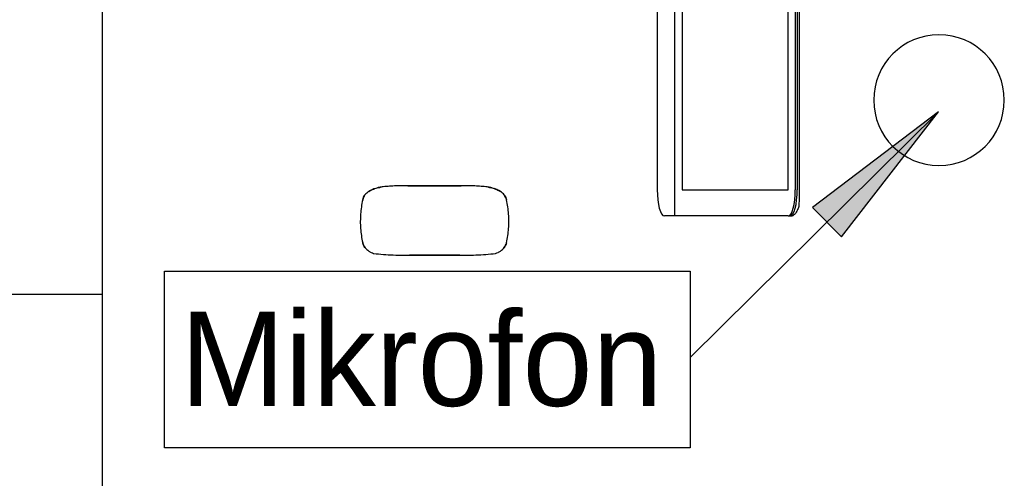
# Model space of a CAD drawing. Header units: centimetres. Extents: x -1062 to 5388, y 1642 to 2943.
# Tile 75 of 90: x 4694 to 4770, y 2466 to 2501. Entities that reach past the tile are written whole.
import ezdxf

# ---------------------------------------------------------------- set-up
doc = ezdxf.new("R2010")
doc.units = ezdxf.units.CM
for name, color, linetype in [('M-XREF', 252, 'Continuous'), ('XREF$0$Meble', 8, 'Continuous'), ('XREF$0$Notatki tekstowe', 8, 'Continuous'), ('XREF$0$Notatki tekstowe-1', 8, 'Continuous'), ('XREF$0$Wyposażenie elektryczne', 8, 'Continuous')]:
    doc.layers.add(name, color=color, linetype=linetype)
doc.styles.add('XREF$0$Arial', font='txt', dxfattribs={"height": 7.2})

# ---------------------------------------------------------------- blocks, each defined once
blk = doc.blocks.new('XREF$0$Bimroom_Collection_Dining_Chair_2022 - Dining Chair-775751-Aranżacja_01')
at = {"layer": 'XREF$0$Meble'}
for p, q in [((-22.5, 9.507), (-22.5, -17)), ((22.5, -17), (22.5, 9.507)), ((-22.5, -17), (-18, -17)), ((-22.5, -17.2), (-22.5, -23.696)), ((-18.2, -17), (-22.3, -17)), ((-18, -17), (-18, -20.677)), ((-18, -23.696), (-18, -17.2)), ((18, -17), (22.5, -17)), ((18, -20.677), (18, -17)), ((18, -17.2), (18, -23.696)), ((22.3, -17), (18.2, -17)), ((22.5, -23.696), (22.5, -17.2)), ((22.5, -17.2), (22.5, -23.696)), ((18, -20.674), (-18, -20.674)), ((-18, -20.674), (-18, -20.677)), ((-18, -23.696), (-18, -20.677)), ((18, -20.677), (18, -20.674)), ((18, -20.677), (18, -23.696)), ((-22.5, -21.3), (-22.5, -23.696)), ((22.5, -23.696), (22.5, -21.3)), ((-22.5, -27.712), (-22.5, -23.696)), ((-22.3, -23.5), (-18.2, -23.5)), ((-18, -23.696), (-18, -27.712)), ((18, -27.712), (18, -23.696)), ((18.2, -23.5), (22.3, -23.5)), ((22.5, -23.696), (22.5, -27.712)), ((-18, -26.498), (-18, -24.42)), ((18, -24.42), (18, -26.498)), ((-18, -26.67), (18, -26.67)), ((-22.5, -27.712), (-22.5, -27.8)), ((-22.5, -27.712), (-22.5, -27.8)), ((-18, -27.8), (-18, -27.712)), ((18, -27.712), (18, -27.8)), ((18, -27.712), (18, -27.8)), ((22.5, -27.8), (22.5, -27.712)), ((-18.2, -27.908), (-22.3, -27.908)), ((-18.2, -28), (-22.3, -28)), ((22.3, -27.908), (18.2, -27.908)), ((22.3, -28), (18.2, -28))]:
    blk.add_line(p, q, dxfattribs=at)
for centre, start, end in [((-22.3, -17.2), 115.71429, 180), ((-22.3, -17.2), 115.71429, 180), ((-22.3, -17.2), 90, 102.85714), ((-18.2, -17.2), 77.14286, 90), ((-18.2, -17.2), 77.14286, 90), ((-18.2, -17.2), 0, 64.28571), ((-18.2, -17.2), 360, 64.28571), ((18.2, -17.2), 115.71429, 180), ((18.2, -17.2), 115.71429, 180), ((18.2, -17.2), 90, 102.85714), ((18.2, -17.2), 90, 102.85714), ((22.3, -17.2), 77.14286, 90), ((22.3, -17.2), 0, 64.28571), ((22.3, -17.2), 0, 64.28571), ((-22.3, -21.3), 192.85714, 218.57143), ((-22.3, -21.3), 192.85714, 218.57143), ((-18.2, -21.3), 321.42857, 0), ((-18.2, -21.3), 321.42857, 347.14286), ((18.2, -21.3), 192.85714, 218.57143), ((18.2, -21.3), 192.85714, 218.57143), ((22.3, -21.3), 321.42857, 0), ((22.3, -21.3), 321.42857, 0), ((-22.3, -27.8), 180, 270), ((-18.2, -27.8), 270, 0), ((18.2, -27.8), 180, 270), ((22.3, -27.8), 270, 0)]:
    blk.add_arc(centre, 0.2, start, end, dxfattribs=at)
for points, knots in [([(-22.3, -16.8), (-22.318, -16.817), (-22.344, -16.844), (-22.377, -16.877), (-22.396, -16.896), (-22.411, -16.911), (-22.425, -16.925), (-22.442, -16.942), (-22.459, -16.959), (-22.474, -16.974), (-22.485, -16.985), (-22.497, -16.997), (-22.5, -17), (-22.5, -17)], [0, 0, 0, 0, 0.166667, 0.25, 0.333333, 0.375, 0.416667, 0.5, 0.583333, 0.666667, 0.75, 0.833333, 1, 1, 1, 1]), ([(-17.8, -16.8), (-17.817, -16.818), (-17.844, -16.844), (-17.877, -16.877), (-17.896, -16.896), (-17.911, -16.911), (-17.925, -16.925), (-17.942, -16.942), (-17.959, -16.959), (-17.974, -16.974), (-17.985, -16.985), (-17.997, -16.997), (-18, -17), (-18, -17)], [0, 0, 0, 0, 0.166667, 0.25, 0.333333, 0.375, 0.416667, 0.5, 0.583333, 0.666667, 0.75, 0.833333, 1, 1, 1, 1]), ([(17.8, -16.8), (17.818, -16.817), (17.844, -16.844), (17.877, -16.877), (17.896, -16.896), (17.911, -16.911), (17.925, -16.925), (17.942, -16.942), (17.959, -16.959), (17.974, -16.974), (17.985, -16.985), (17.997, -16.997), (18, -17), (18, -17)], [0, 0, 0, 0, 0.166667, 0.25, 0.333333, 0.375, 0.416667, 0.5, 0.583333, 0.666667, 0.75, 0.833333, 1, 1, 1, 1]), ([(22.3, -16.8), (22.317, -16.818), (22.344, -16.844), (22.377, -16.877), (22.396, -16.896), (22.411, -16.911), (22.425, -16.925), (22.442, -16.942), (22.459, -16.959), (22.474, -16.974), (22.485, -16.985), (22.497, -16.997), (22.5, -17), (22.5, -17)], [0, 0, 0, 0, 0.166667, 0.25, 0.333333, 0.375, 0.416667, 0.5, 0.583333, 0.666667, 0.75, 0.833333, 1, 1, 1, 1]), ([(-22.5, -23.696), (-22.5, -23.673), (-22.492, -23.63), (-22.463, -23.577), (-22.425, -23.541), (-22.374, -23.51), (-22.33, -23.5), (-22.3, -23.5)], [-1, -1, -1, -1, -0.785714, -0.571429, -0.428571, -0.285714, 0, 0, 0, 0]), ([(-18.2, -23.5), (-18.177, -23.5), (-18.133, -23.507), (-18.08, -23.536), (-18.043, -23.572), (-18.01, -23.622), (-18, -23.666), (-18, -23.696)], [-1, -1, -1, -1, -0.785714, -0.571429, -0.428571, -0.285714, 0, 0, 0, 0]), ([(18, -23.696), (18, -23.673), (18.008, -23.63), (18.037, -23.577), (18.075, -23.541), (18.126, -23.51), (18.17, -23.5), (18.2, -23.5)], [-1, -1, -1, -1, -0.785714, -0.571429, -0.428571, -0.285714, 0, 0, 0, 0]), ([(22.3, -23.5), (22.323, -23.5), (22.367, -23.507), (22.42, -23.536), (22.457, -23.572), (22.49, -23.622), (22.5, -23.666), (22.5, -23.696)], [-1, -1, -1, -1, -0.785714, -0.571429, -0.428571, -0.285714, 0, 0, 0, 0]), ([(-22.3, -27.908), (-22.323, -27.908), (-22.367, -27.901), (-22.42, -27.872), (-22.457, -27.836), (-22.49, -27.786), (-22.5, -27.742), (-22.5, -27.712)], [-1, -1, -1, -1, -0.785714, -0.571429, -0.428571, -0.285714, 0, 0, 0, 0]), ([(-18, -27.712), (-18, -27.735), (-18.008, -27.778), (-18.037, -27.831), (-18.075, -27.867), (-18.126, -27.898), (-18.17, -27.908), (-18.2, -27.908)], [-1, -1, -1, -1, -0.785714, -0.571429, -0.428571, -0.285714, 0, 0, 0, 0]), ([(18.2, -27.908), (18.177, -27.908), (18.133, -27.901), (18.08, -27.872), (18.043, -27.836), (18.01, -27.786), (18, -27.742), (18, -27.712)], [-1, -1, -1, -1, -0.785714, -0.571429, -0.428571, -0.285714, 0, 0, 0, 0]), ([(22.5, -27.712), (22.5, -27.735), (22.492, -27.778), (22.463, -27.831), (22.425, -27.867), (22.374, -27.898), (22.33, -27.908), (22.3, -27.908)], [-1, -1, -1, -1, -0.785714, -0.571429, -0.428571, -0.285714, 0, 0, 0, 0])]:
    blk.add_open_spline(points, degree=3, knots=knots, dxfattribs=at)
blk = doc.blocks.new('XREF$0$Blocks_iMac_F00817EN - Unique-593891-Aranżacja_01')
at = {"layer": 'XREF$0$Wyposażenie elektryczne'}
for p, q in [((-28, 14.361), (28, 14.361)), ((-28, 14.216), (28, 14.216)), ((-28, 14.216), (28, 14.216)), ((-28, 14.072), (28, 14.072)), ((30, 13.674), (30, 13.818)), ((30, 13.674), (30, 13.818)), ((30, 13.53), (30, 13.674)), ((28, 13.528), (-28, 13.528)), ((28, 5.398), (28, 13.528)), ((30, 13.53), (30, 4.857)), ((-28, 5.398), (28, 5.398)), ((30, 4.857), (-30, 4.857)), ((30, 4.857), (-30, 4.857)), ((30, 4.857), (30, 4.044)), ((-28, 3.502), (28, 3.502)), ((27.699, -11.097), (27.699, -12.139)), ((32.997, -12.14), (32.997, -11.093)), ((27.699, -12.139), (27.699, -14.951)), ((32.997, -14.95), (32.997, -12.14)), ((27.699, -14.951), (27.699, -15.993)), ((32.997, -15.997), (32.997, -14.95))]:
    blk.add_line(p, q, dxfattribs=at)
for centre, start_param, end_param in [((28, 13.674), 0, 1.570796), ((28, 13.674), 0, 1.570796), ((28, 13.53), 0, 1.570796), ((28, 4.044), 4.712389, 6.283185)]:
    blk.add_ellipse(centre, major_axis=(2, 0), ratio=0.271091, start_param=start_param, end_param=end_param, dxfattribs=at)
for points in [[(28, 14.361), (28.158, 14.361), (28.463, 14.36), (28.905, 14.355), (29.16, 14.349), (29.28, 14.346)], [(29.28, 14.346), (29.393, 14.303), (29.594, 14.216), (29.825, 14.078), (29.968, 13.942), (30, 13.859), (30, 13.818)], [(28.772, -8.042), (28.703, -8.058), (28.573, -8.102), (28.397, -8.207), (28.248, -8.342), (28.171, -8.446), (28.137, -8.503)], [(28.772, -8.042), (28.703, -8.058), (28.573, -8.102), (28.455, -8.172), (28.401, -8.212)], [(28.401, -8.212), (28.455, -8.172), (28.573, -8.102), (28.703, -8.058), (28.772, -8.042)], [(28.446, -8.18), (28.496, -8.147), (28.601, -8.092), (28.714, -8.055), (28.772, -8.042)], [(32.056, -8.042), (31.695, -7.96), (30.97, -7.851), (29.856, -7.851), (29.132, -7.96), (28.772, -8.042)], [(32.056, -8.042), (32.094, -8.051), (32.168, -8.072), (32.239, -8.101), (32.274, -8.118)], [(32.428, -8.212), (32.374, -8.172), (32.256, -8.102), (32.125, -8.058), (32.056, -8.042)], [(32.056, -8.042), (32.125, -8.058), (32.256, -8.102), (32.373, -8.172), (32.427, -8.212)], [(32.691, -8.503), (32.657, -8.446), (32.58, -8.342), (32.432, -8.207), (32.255, -8.102), (32.125, -8.058), (32.056, -8.042)], [(32.44, -8.221), (32.389, -8.182), (32.333, -8.147), (32.274, -8.118)], [(28.137, -8.503), (28.036, -8.673), (27.874, -9.029), (27.795, -9.415), (27.775, -9.616)], [(32.876, -8.879), (32.85, -8.814), (32.794, -8.686), (32.727, -8.563), (32.691, -8.503)], [(27.775, -9.616), (27.761, -9.777), (27.734, -10.102), (27.712, -10.43), (27.702, -10.595)], [(27.826, -9.291), (27.815, -9.342), (27.795, -9.447), (27.781, -9.559), (27.775, -9.616)], [(27.813, -9.411), (27.817, -9.371), (27.822, -9.331), (27.826, -9.291)], [(27.825, -9.294), (27.821, -9.334), (27.817, -9.373), (27.813, -9.413)], [(27.858, -9.162), (27.846, -9.205), (27.835, -9.25), (27.825, -9.294)], [(27.826, -9.291), (27.835, -9.247), (27.846, -9.203), (27.858, -9.16)], [(27.702, -10.595), (27.702, -11.077), (27.702, -12.055), (27.721, -13.545), (27.702, -15.034), (27.702, -16.012), (27.702, -16.493)], [(27.7, -12.674), (27.7, -12.963), (27.697, -13.544), (27.7, -14.124), (27.7, -14.413)], [(27.702, -16.493), (27.712, -16.658), (27.734, -16.987), (27.761, -17.311), (27.775, -17.473)], [(27.775, -17.473), (27.795, -17.673), (27.874, -18.059), (28.036, -18.415), (28.137, -18.586)], [(27.775, -17.473), (27.781, -17.53), (27.795, -17.641), (27.814, -17.746), (27.825, -17.797)], [(27.813, -17.675), (27.817, -17.714), (27.821, -17.754), (27.825, -17.793)], [(27.825, -17.797), (27.821, -17.757), (27.817, -17.717), (27.813, -17.676)], [(27.825, -17.793), (27.835, -17.838), (27.846, -17.883), (27.858, -17.927)], [(27.858, -17.928), (27.846, -17.885), (27.835, -17.841), (27.825, -17.797)], [(28.137, -18.586), (28.171, -18.642), (28.248, -18.747), (28.396, -18.882), (28.573, -18.987), (28.703, -19.031), (28.772, -19.047)], [(32.056, -19.047), (32.125, -19.031), (32.255, -18.987), (32.432, -18.882), (32.58, -18.747), (32.657, -18.643), (32.691, -18.586)], [(32.691, -18.586), (32.727, -18.525), (32.794, -18.402), (32.85, -18.275), (32.876, -18.21)], [(28.401, -18.877), (28.455, -18.917), (28.573, -18.987), (28.703, -19.031), (28.772, -19.047)], [(28.772, -19.047), (28.703, -19.031), (28.572, -18.987), (28.455, -18.917), (28.401, -18.877)], [(28.772, -19.047), (28.714, -19.033), (28.601, -18.997), (28.496, -18.942), (28.446, -18.909)], [(28.772, -19.047), (29.132, -19.129), (29.856, -19.237), (30.97, -19.238), (31.695, -19.129), (32.056, -19.047)], [(32.056, -19.047), (32.125, -19.031), (32.256, -18.987), (32.373, -18.917), (32.427, -18.877)], [(32.427, -18.877), (32.373, -18.917), (32.255, -18.987), (32.125, -19.031), (32.056, -19.047)], [(32.274, -18.97), (32.239, -18.987), (32.168, -19.017), (32.094, -19.038), (32.056, -19.047)], [(32.274, -18.97), (32.333, -18.941), (32.389, -18.907), (32.44, -18.868)]]:
    blk.add_open_spline(points, degree=3, dxfattribs=at)
for points, knots in [([(27.915, -8.977), (27.926, -8.946), (27.987, -8.783), (28.064, -8.626), (28.137, -8.503)], [0.3821306, 0.3821306, 0.3821306, 0.3821306, 0.5, 1, 1, 1, 1]), ([(28.137, -8.503), (28.064, -8.626), (27.987, -8.783), (27.926, -8.946), (27.916, -8.976)], [0, 0, 0, 0, 0.5, 0.613158, 0.613158, 0.613158, 0.613158]), ([(32.876, -18.21), (32.905, -17.965), (32.951, -17.47), (32.997, -16.707), (33.001, -16.059), (32.995, -15.535), (32.992, -15.139), (32.99, -14.742), (32.985, -14.211), (32.979, -13.544), (32.985, -12.878), (32.99, -12.347), (32.992, -11.949), (32.995, -11.554), (33.001, -11.029), (32.997, -10.381), (32.951, -9.619), (32.904, -9.123), (32.876, -8.879)], [0, 0, 0, 0, 0.083333, 0.166667, 0.25, 0.291667, 0.333333, 0.375, 0.416667, 0.5, 0.583333, 0.625, 0.666667, 0.708333, 0.75, 0.833333, 0.916667, 1, 1, 1, 1]), ([(27.698, -11.503), (27.697, -11.605), (27.697, -11.993), (27.699, -12.384), (27.7, -12.674)], [0.2644967, 0.2644967, 0.2644967, 0.2644967, 0.3, 0.4, 0.4, 0.4, 0.4]), ([(27.698, -15.587), (27.697, -15.485), (27.697, -15.096), (27.701, -14.415), (27.697, -13.544), (27.701, -12.672), (27.697, -11.993), (27.697, -11.605), (27.698, -11.505)], [0.2643759, 0.2643759, 0.2643759, 0.2643759, 0.3, 0.4, 0.5, 0.6, 0.7, 0.7350492, 0.7350492, 0.7350492, 0.7350492]), ([(32.995, -13.543), (32.995, -13.256), (32.998, -12.826), (33, -12.255), (32.997, -11.899), (32.996, -11.687), (32.995, -11.617)], [0.5, 0.5, 0.5, 0.5, 0.5833333, 0.625, 0.6666667, 0.6874323, 0.6874323, 0.6874323, 0.6874323]), ([(32.995, -11.618), (32.996, -11.689), (32.997, -11.901), (33, -12.257), (32.998, -12.828), (32.995, -13.258), (32.995, -13.545)], [0.3125011, 0.3125011, 0.3125011, 0.3125011, 0.3333333, 0.375, 0.4166667, 0.5, 0.5, 0.5, 0.5]), ([(32.995, -15.471), (32.996, -15.4), (32.997, -15.187), (33, -14.831), (32.998, -14.26), (32.995, -13.83), (32.995, -13.543)], [0.3124442, 0.3124442, 0.3124442, 0.3124442, 0.3333333, 0.375, 0.4166667, 0.5, 0.5, 0.5, 0.5]), ([(32.995, -13.545), (32.995, -13.832), (32.998, -14.262), (33, -14.833), (32.997, -15.188), (32.996, -15.401), (32.995, -15.472)], [0.5, 0.5, 0.5, 0.5, 0.5833333, 0.625, 0.6666667, 0.687538, 0.687538, 0.687538, 0.687538]), ([(27.7, -14.413), (27.699, -14.703), (27.697, -15.096), (27.697, -15.485), (27.698, -15.588)], [0.6, 0.6, 0.6, 0.6, 0.7, 0.7360015, 0.7360015, 0.7360015, 0.7360015]), ([(28.137, -18.586), (28.064, -18.463), (27.987, -18.305), (27.926, -18.142), (27.915, -18.11)], [0, 0, 0, 0, 0.5, 0.6174467, 0.6174467, 0.6174467, 0.6174467]), ([(27.915, -18.112), (27.926, -18.142), (27.987, -18.305), (28.064, -18.462), (28.137, -18.586)], [0.3872604, 0.3872604, 0.3872604, 0.3872604, 0.5, 1, 1, 1, 1])]:
    blk.add_open_spline(points, degree=3, knots=knots, dxfattribs=at)
blk = doc.blocks.new('XREF$0$Szafka rack1 - Szafka rack-857897-Aranżacja_01')
at = {"layer": 'XREF$0$Wyposażenie elektryczne'}
for start, end in [(360, 180), (180, 360)]:
    blk.add_arc((-109.72, 2524.076), 5, start, end, dxfattribs=at)
blk = doc.blocks.new('XREF$0$Bimroom_Collection_Dining_Table_2022 - Dining Table-499016-Aranżacja_01')
at = {"layer": 'XREF$0$Meble'}
blk.add_line((110, -40.5), (110, 40.5), dxfattribs=at)
blk = doc.blocks.new('XREF')
at = {"layer": 'XREF$0$Notatki tekstowe-1'}
blk.add_hatch(color=256, dxfattribs=at).paths.add_polyline_path([(-235.195, 2494.029), (-244.841, 2486.718), (-242.62, 2484.471)])
at = {"layer": 'XREF$0$Notatki tekstowe'}
for p, q in [((-235.195, 2494.029), (-254.2, 2475.248)), ((-235.195, 2494.029), (-244.841, 2486.718)), ((-242.62, 2484.471), (-235.195, 2494.029)), ((-244.841, 2486.718), (-242.62, 2484.471))]:
    blk.add_line(p, q, dxfattribs=at)
at = {"layer": 'XREF$0$Notatki tekstowe', "flags": 128}
blk.add_lwpolyline([(-294.44, 2481.844), (-254.2, 2481.844), (-254.2, 2468.324), (-294.44, 2468.324)], close=True, dxfattribs=at)
at = {"layer": 'XREF$0$Meble'}
for name, p, rotation in [('XREF$0$Bimroom_Collection_Dining_Table_2022 - Dining Table-499016-Aranżacja_01', (-189.22, 2503.076), 180), ('XREF$0$Bimroom_Collection_Dining_Chair_2022 - Dining Chair-775751-Aranżacja_01', (-308.72, 2502.576), 270.0000000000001)]:
    blk.add_blockref(name, p, dxfattribs=dict(at, rotation=rotation))
at = {"layer": 'XREF$0$Wyposażenie elektryczne', "rotation": 269.9999999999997}
blk.add_blockref('XREF$0$Blocks_iMac_F00817EN - Unique-593891-Aranżacja_01', (-260.22, 2516.076), dxfattribs=at)
at = {"layer": 'XREF$0$Wyposażenie elektryczne'}
blk.add_blockref('XREF$0$Szafka rack1 - Szafka rack-857897-Aranżacja_01', (-125.43, -29.146), dxfattribs=at)
at = {"layer": 'XREF$0$Notatki tekstowe-1', "insert": (-293.24, 2478.738), "char_height": 7.2, "width": 38.2184, "attachment_point": 1, "line_spacing_factor": 0.936439, "style": 'XREF$0$Arial'}
blk.add_mtext('\\pxt7.05556,14.11111,21.16667,28.22222,35.27778,42.33333,49.38889,56.44444,63.5,70.55556,77.61111,84.66667,91.72222,98.77778,105.83333,112.88889,119.94444,127,134.05556,141.11111,148.16667,155.22222,162.27778,169.33333,176.38889,183.44444,190.5,197.55556,204.61111,211.66667,218.72222,225.77778;{Mikrofon}', dxfattribs=at)

msp = doc.modelspace()

# ---------------------------------------------------------------- block references
at = {"layer": 'M-XREF'}
msp.add_blockref('XREF', (5000, 0), dxfattribs=at)

doc.saveas('drawing.dxf')
